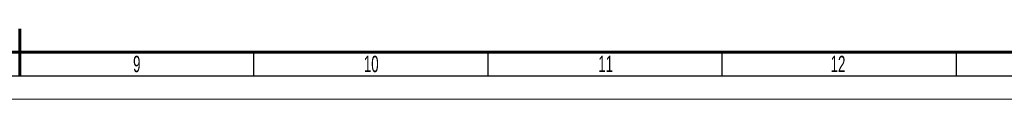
# Model space of a CAD drawing. Header units: millimetres. Extents: x 0 to 841, y 0 to 594.
# Tile 2 of 4: x 420 to 631, y 0 to 15. Entities that reach past the tile are written whole.
import ezdxf

# ---------------------------------------------------------------- set-up
doc = ezdxf.new("R2010")
doc.units = ezdxf.units.MM
doc.layers.add('BORDER', color=7, linetype='Continuous')
doc.styles.add('SLDTEXTSTYLE0', font='TXT', dxfattribs={"width": 0.605})

msp = doc.modelspace()

# ---------------------------------------------------------------- linework, layer by layer
at = {"color": 7, "linetype": 'Continuous', "lineweight": 0}
msp.add_line((0, 0), (841, 0), dxfattribs=at)
at = {"layer": 'BORDER', "lineweight": 60}
msp.add_line((420.5, 4.99), (420.5, 14.99), dxfattribs=at)
at = {"layer": 'BORDER', "linetype": 'Continuous', "lineweight": 60}
msp.add_line((20, 10), (831, 10), dxfattribs=at)
at = {"layer": 'BORDER', "linetype": 'Continuous', "lineweight": 30}
for p, q in [((470.5, 5), (470.5, 10)), ((520.5, 10), (520.5, 5)), ((570.5, 5), (570.5, 10)), ((620.5, 10), (620.5, 5)), ((15, 5), (836, 5))]:
    msp.add_line(p, q, dxfattribs=at)

# ---------------------------------------------------------------- texts
at = {"layer": 'BORDER', "color": 7, "char_height": 3.5, "attachment_point": 2, "style": 'SLDTEXTSTYLE0'}
for s, insert in [('9', (445.5, 9.25)), ('10', (495.57, 9.25)), ('11', (545.63, 9.25)), ('12', (595.24, 9.25))]:
    msp.add_mtext(s, dxfattribs=dict(at, insert=insert))

doc.saveas('drawing.dxf')
